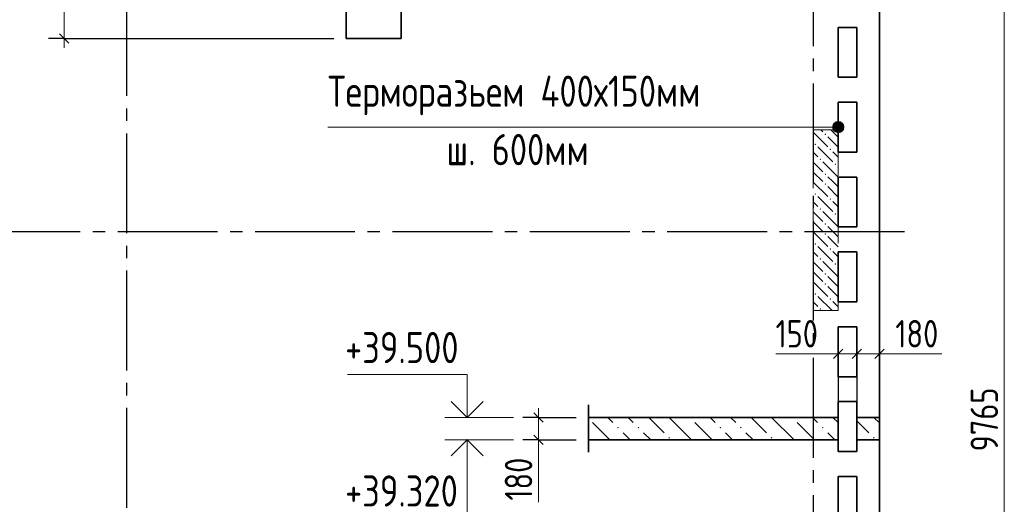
# Model space of a CAD drawing. Header units: millimetres. Extents: x 0 to 43617, y 0 to 59400.
# Tile 17 of 23: x 15469 to 23354, y 36847 to 40731. Entities that reach past the tile are written whole.
import ezdxf

# ---------------------------------------------------------------- set-up
doc = ezdxf.new("R2010")
doc.units = ezdxf.units.MM
doc.linetypes.add('______2', pattern=[270, 200, -70])
doc.linetypes.add('______5', pattern=[1100, 800, -100, 100, -100])
for name, color, linetype, lineweight in [('Standard', 7, 'Continuous', 25), ('Высотные отметки', 7, 'Continuous', 25), ('ЖБ Перекрытие верхний уровень', 7, 'Continuous', 35), ('ЖБ Пилон', 7, 'Continuous', 35), ('Наложенное сечение', 7, 'Continuous', 25), ('Оси', 40, '______5', 18), ('Примечания', 7, 'Continuous', 25), ('Размерная выноска', 7, 'Continuous', 13)]:
    doc.layers.add(name, color=color, linetype=linetype, lineweight=lineweight)
doc.styles.add('GOST 2.304-81', font='txt')

msp = doc.modelspace()

# ---------------------------------------------------------------- hatches: boundary and pattern name
at = {"layer": 'ЖБ Пилон', "linetype": 'Continuous', "lineweight": 18, "transparency": 33554687}
for points in [[(21914.5, 39813.1), (21921, 39819.6), (21927.4, 39813.1), (21921, 39806.6)], [(21834.5, 39733.1), (21840.9, 39739.6), (21847.4, 39733.1), (21840.9, 39726.6)], [(21954.4, 39693.1), (21960.9, 39699.6), (21967.4, 39693.1), (21960.9, 39686.6)], [(21874.5, 39613.1), (21881, 39619.6), (21887.5, 39613.1), (21881, 39606.6)], [(21994.5, 39573.1), (22001, 39579.6), (22007.5, 39573.1), (22001, 39566.6)], [(21914.5, 39493.1), (21921, 39499.6), (21927.4, 39493.1), (21921, 39486.6)], [(21914.5, 39413.1), (21921, 39419.6), (21927.4, 39413.1), (21921, 39406.6)], [(21834.5, 39333.1), (21840.9, 39339.6), (21847.4, 39333.1), (21840.9, 39326.6)], [(21954.4, 39293.1), (21960.9, 39299.6), (21967.4, 39293.1), (21960.9, 39286.6)], [(21874.5, 39213.1), (21881, 39219.6), (21887.5, 39213.1), (21881, 39206.6)], [(21994.5, 39173.1), (22001, 39179.6), (22007.5, 39173.1), (22001, 39166.6)], [(21914.5, 39093.1), (21921, 39099.6), (21927.4, 39093.1), (21921, 39086.6)], [(21914.5, 39013.1), (21921, 39019.6), (21927.4, 39013.1), (21921, 39006.6)], [(21834.5, 38933.1), (21840.9, 38939.6), (21847.4, 38933.1), (21840.9, 38926.6)], [(21954.4, 38893.1), (21960.9, 38899.6), (21967.4, 38893.1), (21960.9, 38886.6)], [(21874.5, 38813.1), (21881, 38819.6), (21887.5, 38813.1), (21881, 38806.6)], [(21994.5, 38773.1), (22001, 38779.6), (22007.5, 38773.1), (22001, 38766.6)], [(21914.5, 38693.1), (21921, 38699.6), (21927.4, 38693.1), (21921, 38686.6)], [(21914.5, 38613.1), (21921, 38619.6), (21927.4, 38613.1), (21921, 38606.6)], [(21834.5, 38533.1), (21840.9, 38539.6), (21847.4, 38533.1), (21840.9, 38526.6)], [(21954.4, 38493.1), (21960.9, 38499.6), (21967.4, 38493.1), (21960.9, 38486.6)], [(21874.5, 38413.1), (21881, 38419.6), (21887.5, 38413.1), (21881, 38406.6)]]:
    msp.add_hatch(color=7, dxfattribs=at).paths.add_polyline_path(points, flags=16)
at = {"layer": 'Наложенное сечение', "linetype": 'Continuous', "lineweight": 13, "transparency": 33554687}
for points in [[(20833.9, 37537.6), (20827.6, 37544), (20840.3, 37544)], [(21653.9, 37537.6), (21647.6, 37544), (21660.3, 37544)], [(20259.9, 37455.6), (20253.4, 37462.1), (20259.9, 37468.6), (20266.4, 37462.1)], [(20423.9, 37455.6), (20417.4, 37462.1), (20423.9, 37468.6), (20430.5, 37462.1)], [(21079.9, 37455.6), (21073.4, 37462.1), (21079.9, 37468.6), (21086.5, 37462.1)], [(21244, 37455.6), (21237.4, 37462.1), (21244, 37468.6), (21250.5, 37462.1)], [(21900, 37455.6), (21893.4, 37462.1), (21900, 37468.6), (21906.5, 37462.1)], [(20669.9, 37373.6), (20663.4, 37380.1), (20669.9, 37386.6), (20676.4, 37380.1)], [(21489.9, 37373.6), (21483.4, 37380.1), (21489.9, 37386.6), (21496.4, 37380.1)], [(22309.9, 37373.6), (22303.4, 37380.1), (22309.9, 37386.6), (22316.4, 37380.1)]]:
    msp.add_hatch(color=7, dxfattribs=at).paths.add_polyline_path(points, flags=16)
at = {"layer": 'Примечания', "linetype": 'Continuous', "lineweight": 13, "transparency": 33554687}
for points in [[(21985.3, 39892.5), (22001.5, 39831.3), (22001.5, 39908.7)], [(22001.5, 39908.7), (22024, 39825), (22024, 39915)], [(22001.5, 39908.7), (22001.5, 39831.3), (22024, 39825)], [(22024, 39915), (22024, 39825), (22046.5, 39831.3)], [(22024, 39915), (22046.5, 39831.3), (22046.5, 39908.7)], [(22046.5, 39908.7), (22046.5, 39831.3), (22062.7, 39847.5)], [(22046.5, 39908.7), (22062.7, 39847.5), (22062.7, 39892.5)], [(21985.3, 39847.5), (21985.3, 39892.5), (21979, 39870)], [(21985.3, 39892.5), (21985.3, 39847.5), (22001.5, 39831.3)], [(22062.7, 39892.5), (22062.7, 39847.5), (22069, 39870)]]:
    msp.add_hatch(color=7, dxfattribs=at).paths.add_polyline_path(points)

# ---------------------------------------------------------------- linework, layer by layer
at = {"layer": 'Standard', "color": 7, "linetype": 'Continuous', "lineweight": 13, "transparency": 33554687}
for p, q in [((15824, 41840), (15824, 40580)), ((15824, 40580), (15824, 40505)), ((22024, 38054), (21949, 38054)), ((22024, 38054), (22174, 38054)), ((22174, 38054), (22354, 38054)), ((22354, 38054), (22429, 38054)), ((19624, 37544), (19624, 37619)), ((19624, 37544), (19624, 37364)), ((19624, 37364), (19624, 37289))]:
    msp.add_line(p, q, dxfattribs=at)
at = {"layer": 'Standard', "color": 7, "linetype": 'Continuous', "lineweight": 25, "transparency": 33554687}
for p, q in [((15786.5, 40617.5), (15861.5, 40542.5)), ((21986.5, 38016.5), (22061.5, 38091.5)), ((22136.5, 38016.5), (22211.5, 38091.5)), ((22316.5, 38016.5), (22391.5, 38091.5)), ((19586.5, 37581.5), (19661.5, 37506.5)), ((19586.5, 37401.5), (19661.5, 37326.5))]:
    msp.add_line(p, q, dxfattribs=at)
at = {"layer": 'Standard', "color": 251, "linetype": 'Continuous', "lineweight": -3, "true_color": 0x656565, "transparency": 33554687}
for p, q in [((15824, 40580), (15699, 40580)), ((15824, 40580), (15949, 40580)), ((15824, 40580), (17984, 40580)), ((22024, 38054), (22024, 38179)), ((22174, 38054), (22174, 38179)), ((22354, 38054), (22354, 38179)), ((22024, 38054), (22024, 37929)), ((22024, 38054), (22024, 37644)), ((22174, 38054), (22174, 37929)), ((22174, 38054), (22174, 37644)), ((22354, 38054), (22354, 37929)), ((22354, 38054), (22354, 37644)), ((19624, 37544), (19499, 37544)), ((19624, 37544), (19749, 37544)), ((19624, 37544), (19924, 37544)), ((19624, 37364), (19499, 37364)), ((19624, 37364), (19749, 37364)), ((19624, 37364), (19924, 37364))]:
    msp.add_line(p, q, dxfattribs=at)
at = {"layer": 'Standard', "color": 7, "linetype": 'Continuous', "lineweight": 13, "transparency": 33554687}
msp.add_lwpolyline([(23354, 42420), (23354, 37207.2), (23354, 37207.2), (23354, 32653)], dxfattribs=at)
at = {"layer": 'Высотные отметки', "color": 7, "linetype": 'Continuous', "lineweight": 13, "transparency": 33554687}
for p, q in [((19424, 37544), (18874, 37544)), ((19424, 37364), (18874, 37364))]:
    msp.add_line(p, q, dxfattribs=at)
for points in [[(19051.9, 37544), (19051.9, 37886.8), (18093.2, 37886.8)], [(19051.9, 37364), (19051.9, 36734.2), (18093.2, 36734.2)]]:
    msp.add_lwpolyline(points, dxfattribs=at)
at = {"layer": 'Высотные отметки', "color": 7, "linetype": 'Continuous', "lineweight": 35, "transparency": 33554687}
for points in [[(18924, 37671.9), (19051.9, 37544), (19179.9, 37671.9)], [(18924, 37236.1), (19051.9, 37364), (19179.9, 37236.1)]]:
    msp.add_lwpolyline(points, dxfattribs=at)
at = {"layer": 'ЖБ Перекрытие верхний уровень', "color": 7, "linetype": 'Continuous', "lineweight": 35, "transparency": 33554687}
for p, q in [((22354, 33070), (22354, 42420)), ((18084, 41840), (18084, 40580)), ((18524, 40580), (18524, 41840)), ((22024, 40270), (22024, 40670)), ((22024, 40670), (22174, 40670)), ((22174, 40670), (22174, 40270)), ((18084, 40580), (18524, 40580)), ((22174, 40270), (22024, 40270)), ((22024, 40070), (22174, 40070)), ((22024, 39670), (22024, 40070)), ((22174, 40070), (22174, 39670)), ((22174, 39670), (22024, 39670)), ((22024, 39070), (22024, 39470)), ((22024, 39470), (22174, 39470)), ((22174, 39470), (22174, 39070)), ((22174, 39070), (22024, 39070)), ((22024, 38870), (22174, 38870)), ((22024, 38470), (22024, 38870)), ((22174, 38870), (22174, 38470)), ((22174, 38470), (22024, 38470)), ((22024, 37870), (22024, 38270)), ((22024, 38270), (22174, 38270)), ((22174, 38270), (22174, 37870)), ((22174, 37870), (22024, 37870)), ((22024, 37670), (22174, 37670)), ((22024, 37270), (22024, 37670)), ((22174, 37670), (22174, 37270)), ((22174, 37270), (22024, 37270)), ((22024, 36670), (22024, 37070)), ((22024, 37070), (22174, 37070)), ((22174, 37070), (22174, 36670))]:
    msp.add_line(p, q, dxfattribs=at)
at = {"layer": 'ЖБ Пилон', "color": 253, "linetype": '______2', "lineweight": 13, "true_color": 0xa0a0a0, "transparency": 33554687}
for p, q in [((21824, 39849.8), (21824, 38399.8)), ((22024, 39849.8), (21824, 39849.8)), ((22024, 38399.8), (22024, 39849.8)), ((21824, 38399.8), (22024, 38399.8))]:
    msp.add_line(p, q, dxfattribs=at)
at = {"layer": 'ЖБ Пилон', "color": 9, "linetype": 'Continuous', "lineweight": 18, "true_color": 0xc7c7c7, "transparency": 33554687}
for p, q in [((21824, 39830.1), (21940.9, 39713.1)), ((21884.3, 39849.8), (21901, 39833.1)), ((21981, 39833.1), (21964.3, 39849.8)), ((22021, 39793.1), (21981, 39833.1)), ((21940.9, 39793.1), (22024, 39710.1)), ((21860.9, 39633.1), (21824, 39670.1)), ((21860.9, 39713.1), (21981, 39593.1)), ((21981, 39673.1), (22024, 39630.1)), ((21824, 39590.1), (21901, 39513.1)), ((21901, 39593.1), (22021, 39473.1)), ((21824, 39510.1), (21901, 39433.1)), ((22024, 39550.1), (22021, 39553.1)), ((21824, 39430.1), (21940.9, 39313.1)), ((21981, 39433.1), (21940.9, 39473.1)), ((22021, 39393.1), (21981, 39433.1)), ((21940.9, 39393.1), (22024, 39310.1)), ((21860.9, 39233.1), (21824, 39270.1)), ((21860.9, 39313.1), (21981, 39193.1)), ((21981, 39273.1), (22024, 39230.1)), ((21824, 39190.1), (21901, 39113.1)), ((21901, 39193.1), (22021, 39073.1)), ((21824, 39110.1), (21901, 39033.1)), ((22024, 39150.1), (22021, 39153.1)), ((21981, 39033.1), (21940.9, 39073.1)), ((22021, 38993.1), (21981, 39033.1)), ((21824, 39030.1), (21940.9, 38913.1)), ((21940.9, 38993.1), (22024, 38910.1)), ((21860.9, 38913.1), (21981, 38793.1)), ((21860.9, 38833.1), (21824, 38870.1)), ((21981, 38873.1), (22024, 38830.1)), ((21824, 38790.1), (21901, 38713.1)), ((21901, 38793.1), (22021, 38673.1)), ((22024, 38750.1), (22021, 38753.1)), ((21824, 38710.1), (21901, 38633.1)), ((21981, 38633.1), (21940.9, 38673.1)), ((21824, 38630.1), (21940.9, 38513.1)), ((21940.9, 38593.1), (22024, 38510.1)), ((22021, 38593.1), (21981, 38633.1)), ((21860.9, 38513.1), (21974.3, 38399.8)), ((21860.9, 38433.1), (21824, 38470.1)), ((21981, 38473.1), (22024, 38430.1))]:
    msp.add_line(p, q, dxfattribs=at)
at = {"layer": 'Наложенное сечение', "color": 7, "linetype": 'Continuous', "lineweight": 35, "transparency": 33554687}
msp.add_line((20024, 37644), (20024, 37264), dxfattribs=at)
at = {"layer": 'Наложенное сечение', "color": 7, "linetype": 'Continuous', "lineweight": 13, "transparency": 33554687}
for p, q in [((20178.1, 37544), (20218.9, 37503.1)), ((20382.9, 37503.1), (20342.1, 37544)), ((20506.1, 37544), (20628.9, 37421.1)), ((20670.1, 37544), (20850.1, 37364)), ((20998.1, 37544), (21038.9, 37503.1)), ((21202.9, 37503.1), (21162.1, 37544)), ((21326.1, 37544), (21449, 37421.1)), ((21490.1, 37544), (21670.1, 37364)), ((21818.1, 37544), (21858.9, 37503.1)), ((22022.9, 37503.1), (21982.1, 37544)), ((22310.1, 37544), (22354, 37500.1)), ((20194.1, 37364), (20054.9, 37503.1)), ((21014.1, 37364), (20874.9, 37503.1)), ((21834.1, 37364), (21694.9, 37503.1)), ((22174, 37516.1), (22269, 37421.1)), ((20300.9, 37421.1), (20358.1, 37364)), ((20464.9, 37421.1), (20522.1, 37364)), ((21120.9, 37421.1), (21178.1, 37364)), ((21284.9, 37421.1), (21342.1, 37364)), ((21940.9, 37421.1), (21998.1, 37364)), ((20024, 37370.1), (20030.1, 37364))]:
    msp.add_line(p, q, dxfattribs=at)
at = {"layer": 'Наложенное сечение', "color": 7, "linetype": 'Continuous', "lineweight": 35, "transparency": 33554687}
for points in [[(20024, 37544), (22024, 37544), (22024, 37364), (20024, 37364)], [(22174, 37544), (22354, 37544), (22354, 37364), (22174, 37364), (22174, 37544)]]:
    msp.add_lwpolyline(points, dxfattribs=at)
at = {"layer": 'Оси', "color": 8, "linetype": '______5', "lineweight": -3, "transparency": 33554687}
for p, q in [((21824, 57820), (21824, 7100)), ((16324, 57420), (16324, 7100)), ((22554, 39030), (4600, 39030))]:
    msp.add_line(p, q, dxfattribs=at)
at = {"layer": 'Примечания', "color": 7, "linetype": 'Continuous', "lineweight": 13, "transparency": 33554687}
for p, q in [((22024, 39915), (22024, 39915)), ((17936.3, 39870), (22024, 39870)), ((21979, 39870), (21979, 39870)), ((22024, 39825), (22024, 39825)), ((22069, 39870), (22069, 39870))]:
    msp.add_line(p, q, dxfattribs=at)
msp.add_circle((22024, 39870), 45, dxfattribs=at)
at = {"layer": 'Размерная выноска', "color": 7, "linetype": 'Continuous', "lineweight": 13, "transparency": 33554687}
for p, q in [((22024, 38054), (21524, 38054)), ((22354, 38054), (22854, 38054)), ((19624, 37364), (19624, 36864))]:
    msp.add_line(p, q, dxfattribs=at)

# ---------------------------------------------------------------- texts
at = {"layer": 'Standard', "color": 7, "linetype": 'Continuous', "lineweight": 25, "transparency": 33554687, "char_height": 220, "attachment_point": 7, "style": 'GOST 2.304-81'}
for s, insert, width in [('150', (21522.4, 38104), 469.509), ('180', (22481.5, 38104), 485.079)]:
    msp.add_mtext(s, dxfattribs=dict(at, insert=insert, width=width))
at = {"layer": 'Standard', "color": 7, "linetype": 'Continuous', "lineweight": 25, "transparency": 33554687, "char_height": 220, "attachment_point": 7, "rotation": 90, "style": 'GOST 2.304-81'}
for s, insert, width in [('9765', (23304, 37270.8), 657.046), ('180', (19574, 36876.8), 485.085)]:
    msp.add_mtext(s, dxfattribs=dict(at, insert=insert, width=width))
at = {"layer": 'Высотные отметки', "color": 7, "linetype": 'Continuous', "lineweight": 25, "transparency": 33554687, "char_height": 250, "width": 1066.315, "attachment_point": 7, "style": 'GOST 2.304-81'}
for s, insert in [('+39.500', (18074.4, 37978.4)), ('+39.320', (18074.4, 36828.9))]:
    msp.add_mtext(s, dxfattribs=dict(at, insert=insert))
at = {"layer": 'Примечания', "color": 7, "linetype": 'Continuous', "lineweight": 25, "transparency": 33554687, "char_height": 250, "attachment_point": 7, "style": 'GOST 2.304-81'}
for s, insert, width in [('Терморазьем\\~400х150мм', (17936.3, 39965), 3189.081), ('ш.\\~600мм', (18886.3, 39565), 1279.437)]:
    msp.add_mtext(s, dxfattribs=dict(at, insert=insert, width=width))

doc.saveas('drawing.dxf')
